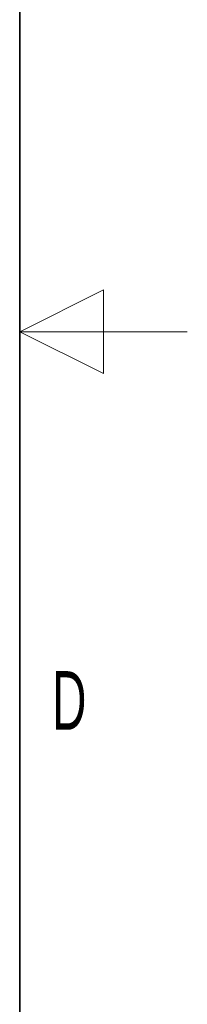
# Paper-space layout 'Blatt2' of a CAD drawing. Header units: millimetres. Extents: x 5 to 418, y 2 to 292.
# Tile 60 of 63: x 408 to 418, y 107 to 166. Entities that reach past the tile are written whole.
import ezdxf

# ---------------------------------------------------------------- set-up
doc = ezdxf.new("R2010")
doc.units = ezdxf.units.MM
doc.layers.add('SLD-0', color=7, linetype='Continuous')
doc.styles.add('SLDTEXTSTYLE1', font='TXT', dxfattribs={"width": 0.605})

psp = doc.layouts.new('Blatt2')

# ---------------------------------------------------------------- linework, layer by layer
at = {"layer": 'SLD-0', "lineweight": 35}
psp.add_line((408, 12), (408, 282.5), dxfattribs=at)
at = {"layer": 'SLD-0', "lineweight": 18}
for p, q in [((413, 149.75), (408, 147.25)), ((413, 144.75), (413, 149.75)), ((418, 147.25), (408, 147.25)), ((408, 147.25), (413, 144.75))]:
    psp.add_line(p, q, dxfattribs=at)

# ---------------------------------------------------------------- texts
at = {"layer": 'SLD-0', "insert": (410.96, 127.001), "char_height": 3.5, "attachment_point": 2, "style": 'SLDTEXTSTYLE1'}
psp.add_mtext('D', dxfattribs=at)

doc.saveas('drawing.dxf')
